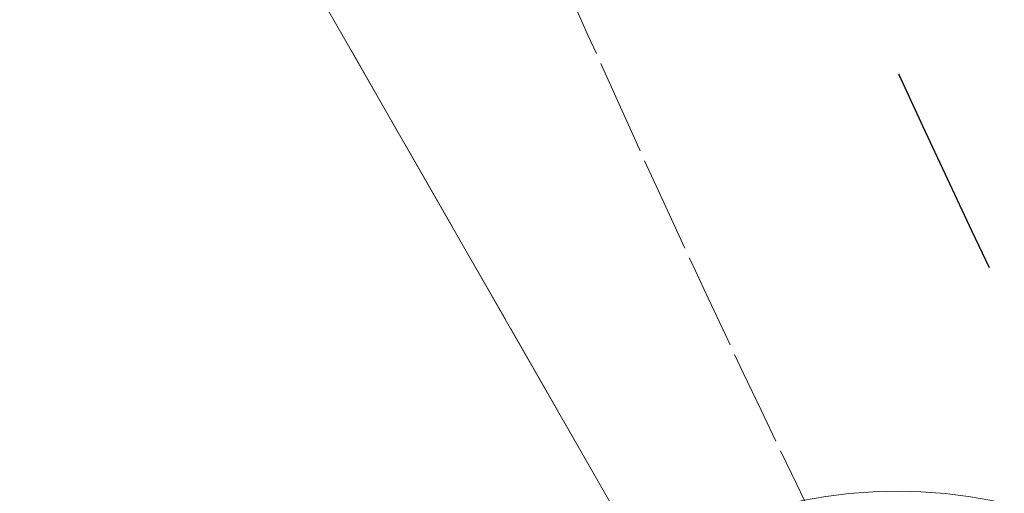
# Model space of a CAD drawing. Header units: feet. Extents: x 2433273 to 2447442, y 555003 to 575201.
# Tile 215 of 226: x 2436095 to 2436279, y 570513 to 570602. Entities that reach past the tile are written whole.
import ezdxf

# ---------------------------------------------------------------- set-up
doc = ezdxf.new("R2010")
doc.units = ezdxf.units.FT
doc.header["$LTSCALE"] = 50
doc.header["$MEASUREMENT"] = 0
doc.linetypes.add('corp', pattern=[0.4, 0.05, 0.09, 0.08, 0.09, 0.05, -0.04])
doc.linetypes.add('rowex', pattern=[4.85, 0.8, -0.375, -0.375, 0.8, -0.3, 0.8, -0.3, 0.8, -0.3])
for name, color, linetype, lineweight in [('DV_X_Corp_Line', 7, 'corp', 0), ('DV_X_Property_Line', 7, 'Continuous', 0), ('RW_X_Fee_RW', 6, 'rowex', 30), ('UT_X_Electric_Cells', 1, 'Continuous', 0)]:
    doc.layers.add(name, color=color, linetype=linetype, lineweight=lineweight)

msp = doc.modelspace()

# ---------------------------------------------------------------- linework, layer by layer
at = {"layer": 'DV_X_Corp_Line'}
msp.add_line((2435957.98, 570943.25), (2436243.26, 570445.03), dxfattribs=at)
at = {"layer": 'DV_X_Corp_Line', "flags": 128}
msp.add_lwpolyline([(2438340.89, 568548.62), (2437421.88, 568022.4), (2436416.72, 569777.84), (2436649.53, 569785.82), (2436333.8, 570337.21, -0.04279), (2436125.96, 570785.06)], format="xyb", dxfattribs=at)
at = {"layer": 'DV_X_Property_Line'}
msp.add_line((2439654.69, 564487.25), (2435957.98, 570943.25), dxfattribs=at)
at = {"layer": 'RW_X_Fee_RW', "flags": 128}
msp.add_lwpolyline([(2436110.55, 570994.74, 0.060663), (2436377.19, 570362.06), (2436699.64, 569798.92)], format="xyb", dxfattribs=at)
at = {"layer": 'RW_X_Fee_RW'}
msp.add_arc((2438822.42, 571765.31), 2774.22, 195.86168, 208.83024, dxfattribs=at)
at = {"layer": 'UT_X_Electric_Cells'}
msp.add_circle((2436258.93, 570425.76), 87.79, dxfattribs=at)

doc.saveas('drawing.dxf')
